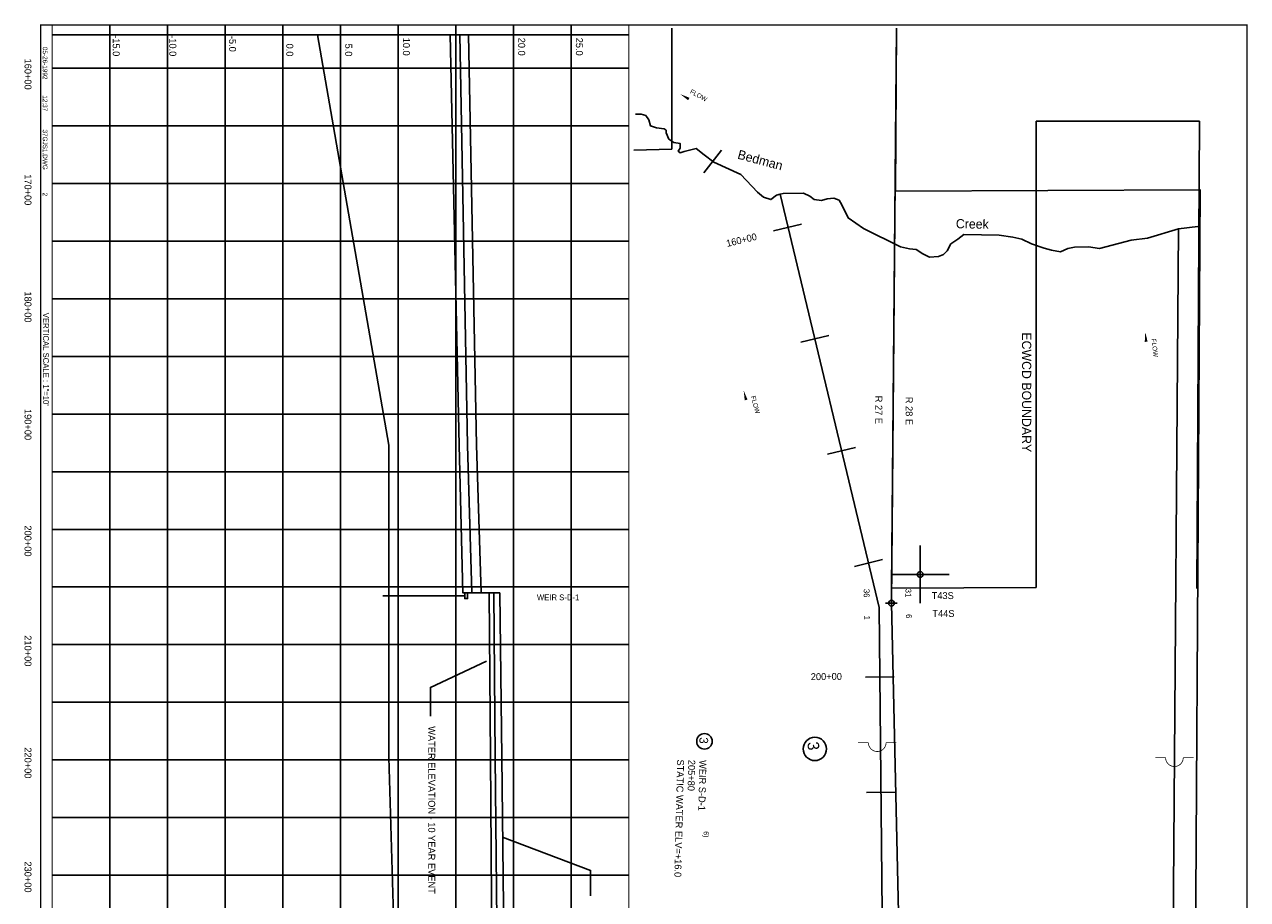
# Model space of a CAD drawing. Extents: x 307133 to 317886, y 845045 to 861055.
# Tile 2 of 2: x 307280 to 317886, y 853463 to 861055. Entities that reach past the tile are written whole.
import ezdxf
from ezdxf.enums import TextEntityAlignment as Align

# ---------------------------------------------------------------- set-up
doc = ezdxf.new("R2010")
doc.units = 0
doc.header["$LTSCALE"] = 800
doc.header["$PDMODE"] = 34
doc.header["$PDSIZE"] = 50
for name, pattern in [('DASHED', [0]), ('PHANTOM', [0]), ('STREAM', [0])]:
    doc.linetypes.add(name, pattern=pattern)
doc.layers.get('0').update_dxf_attribs({"linetype": 'CONTINUOUS'})
for name, color, linetype in [('100YRWSEL', 15, 'CONTINUOUS'), ('10YRWSEL', 15, 'CONTINUOUS'), ('25YRWSEL', 15, 'CONTINUOUS'), ('BORDER', 1, 'CONTINUOUS'), ('COUNTY', 11, 'PHANTOM'), ('ECWCD', 10, 'CONTINUOUS'), ('EXISTING', 7, 'CONTINUOUS'), ('GRID', 2, 'CONTINUOUS'), ('SEC', 2, 'CONTINUOUS'), ('STATIONS', 7, 'CONTINUOUS'), ('STRUCTTEXT', 7, 'CONTINUOUS'), ('STRUCTURES', 1, 'CONTINUOUS'), ('TEXT', 7, 'CONTINUOUS'), ('TRUNKS', 5, 'STREAM'), ('WATER', 4, 'CONTINUOUS'), ('WSHEDS', 3, 'CONTINUOUS')]:
    doc.layers.add(name, color=color, linetype=linetype)

# ---------------------------------------------------------------- blocks, each defined once
blk = doc.blocks.new('WEIR')
at = {"layer": 'STRUCTURES', "color": 0, "const_width": 30}
blk.add_lwpolyline([(13, 761), (13, 358, -1), (13, -332), (13, -734)], format="xyb", dxfattribs=at)
blk = doc.blocks.new('TICK')
at = {"color": 0}
for points in [[(500, 0), (500, 1000)], [(0, 500), (1000, 500)]]:
    blk.add_lwpolyline(points, dxfattribs=at)
blk.add_point((500, 500), dxfattribs=at)
blk = doc.blocks.new('LOGON')
at = {"color": 0}
blk.add_attdef('DATE', text='', height=1, dxfattribs=at).set_placement((-1.87, 1.76), align=Align.RIGHT)
for tag, p in [('TIME', (1.56, 1.76)), ('DRAWING', (8.97, 1.76)), ('OPERATOR', (22.66, 1.76))]:
    blk.add_attdef(tag, p, '', height=1, dxfattribs=at)
blk = doc.blocks.new('PROFWEIR')
at = {"layer": 'EXISTING', "color": 0}
blk.add_lwpolyline([(0, 25), (0, 50), (25, 50), (25, 0), (0, 0)], close=True, dxfattribs=at)
blk.add_lwpolyline([(25, 25), (735, 25)], dxfattribs=at)

msp = doc.modelspace()

# ---------------------------------------------------------------- linework, layer by layer
at = {"layer": '100YRWSEL', "color": 0}
for points in [[(311130, 860965), (311201, 857405), (311241, 856125), (311401, 856124), (311421, 854700), (311451, 851850), (311511, 846510), (311526, 845675)], [(312189, 853497), (312189, 853716), (311425, 854004)]]:
    msp.add_lwpolyline(points, dxfattribs=at)
at = {"layer": '10YRWSEL', "color": 0}
for points in [[(310971, 860965), (311051, 857405), (311081, 856125), (311311, 856124), (311321, 854699), (311341, 851849), (311381, 846509), (311391, 845675)], [(310801, 855054), (310801, 855303), (311287, 855530)]]:
    msp.add_lwpolyline(points, dxfattribs=at)
at = {"layer": '25YRWSEL', "color": 0}
msp.add_lwpolyline([(311056, 860965), (311121, 857405), (311161, 856125), (311351, 856124), (311361, 854699), (311391, 851849), (311431, 846500), (311446, 845675)], dxfattribs=at)
at = {"layer": 'BORDER', "color": 0, "const_width": 10}
msp.add_lwpolyline([(307421, 861050), (307421, 845050), (317881, 845050), (317881, 861050)], close=True, dxfattribs=at)
for points in [[(307521, 861050), (307521, 845050)], [(312521, 861050), (312521, 845050)]]:
    msp.add_lwpolyline(points, dxfattribs=at)
at = {"layer": 'COUNTY', "color": 0}
msp.add_lwpolyline([(314841, 861022), (314798, 856034), (314920, 850662), (314917, 845122)], dxfattribs=at)
at = {"layer": 'ECWCD', "color": 0}
for p, q in [((312893, 859973), (312893, 861022)), ((314841, 861022), (314800, 856165)), ((316054, 856170), (316054, 860217)), ((316054, 860217), (317469, 860217)), ((317469, 860217), (317447, 856162)), ((312564, 859963), (312893, 859973)), ((314800, 856165), (316054, 856170))]:
    msp.add_line(p, q, dxfattribs=at)
at = {"layer": 'EXISTING', "color": 0, "linetype": 'DASHED'}
msp.add_lwpolyline([(309821, 860965), (310441, 857405), (310441, 856125), (310441, 854700), (310525, 851846), (310621, 846510), (310713, 845675)], dxfattribs=at)
at = {"layer": 'GRID', "color": 0}
for points in [[(307521, 860965), (312521, 860965)], [(308021, 861050), (308021, 845050)], [(308521, 861050), (308521, 845050)], [(309021, 861050), (309021, 845050)], [(309521, 861050), (309521, 845050)], [(310021, 861050), (310021, 845050)], [(310521, 861050), (310521, 845050)], [(311021, 861050), (311021, 845050)], [(311521, 861050), (311521, 845050)], [(312021, 861050), (312021, 845050)], [(307521, 860675), (312521, 860675)], [(307521, 860175), (312521, 860175)], [(307521, 859675), (312521, 859675)], [(307521, 859175), (312521, 859175)], [(307521, 858675), (312521, 858675)], [(307521, 858175), (312521, 858175)], [(307521, 857675), (312521, 857675)], [(307521, 857175), (312521, 857175)], [(307521, 856675), (312521, 856675)], [(307521, 856175), (312521, 856175)], [(307521, 855675), (312521, 855675)], [(307521, 855175), (312521, 855175)], [(307521, 854675), (312521, 854675)], [(307521, 854175), (312521, 854175)], [(307521, 853675), (312521, 853675)]]:
    msp.add_lwpolyline(points, dxfattribs=at)
at = {"layer": 'SEC', "color": 0}
msp.add_point((314798, 856034), dxfattribs=at)
at = {"layer": 'STATIONS', "color": 0}
for p, q in [((313324, 859965), (313172, 859767)), ((314019, 859323), (313776, 859265)), ((314255, 858357), (314012, 858299)), ((314487, 857384), (314244, 857326)), ((314720, 856412), (314477, 856353)), ((314822, 855395), (314572, 855392)), ((314832, 854395), (314582, 854392))]:
    msp.add_line(p, q, dxfattribs=at)
at = {"layer": 'STRUCTTEXT', "color": 0}
for centre, radius in [((313177, 854836), 67.5), ((314134, 854770), 101)]:
    msp.add_circle(centre, radius, dxfattribs=at)
at = {"layer": 'TRUNKS', "color": 0}
for points in [[(312968, 860450, 0, 25, 0), (313041, 860408, 0, 0, -0.087559), (313079, 860376, 0, 0, 0.245722), (313120, 860359, 0, 0, -0.309425), (313180, 860326, 0, 0, 0), (313208, 860309, 0, 0, 0)], [(316999, 858386, 0, 25, 0), (317007, 858302, 0, 0, -0.087559), (317003, 858252, 0, 0, 0.245722), (317013, 858209, 0, 0, -0.309425), (317021, 858141, 0, 0, 0), (317023, 858108, 0, 0, 0)], [(313517, 857879, 0, 25, 0), (313538, 857797, 0, 0, -0.087559), (313542, 857747, 0, 0, 0.245722), (313558, 857706, 0, 0, -0.309425), (313576, 857640, 0, 0, 0), (313583, 857607, 0, 0, 0)]]:
    msp.add_lwpolyline(points, format="xyseb", dxfattribs=at)
for points in [[(312579, 860277), (312629, 860278), (312667, 860265), (312693, 860228), (312708, 860175), (312760, 860157), (312828, 860150), (312844, 860137), (312844, 860115), (312867, 860061), (312911, 860030), (312966, 860023), (312966, 859981), (312950, 859955), (312966, 859942), (313001, 859953), (313106, 859979), (313174, 859924), (313257, 859860), (313493, 859754), (313637, 859600), (313689, 859558), (313753, 859536), (313801, 859575), (313833, 859583), (314691, 855997), (314798, 845122)], [(313833, 859583), (313858, 859588), (314035, 859592), (314090, 859565), (314127, 859537), (314193, 859528), (314241, 859543), (314300, 859547), (314344, 859530), (314368, 859490), (314424, 859376), (314555, 859286), (314877, 859125), (314956, 859109), (315012, 859102), (315071, 859065), (315128, 859036), (315205, 859042), (315249, 859058), (315282, 859090), (315313, 859151), (315374, 859191), (315427, 859234), (315733, 859227), (315852, 859209), (315930, 859193), (316014, 859153), (316123, 859113), (316186, 859096), (316265, 859082), (316327, 859111), (316386, 859123), (316508, 859125), (316603, 859112), (316877, 859185), (317019, 859200), (317287, 859281)], [(317287, 859281), (317179, 845172)], [(317287, 859281), (317454, 859301)]]:
    msp.add_lwpolyline(points, dxfattribs=at)
at = {"layer": 'WSHEDS', "color": 0}
msp.add_lwpolyline([(317444, 845122), (317428, 846491), (317420, 850662), (317476, 859619), (314832, 859609), (314842, 861022)], dxfattribs=at)

# ---------------------------------------------------------------- block references
at = {"color": 0, "xscale": 0.5, "yscale": 0.5, "zscale": 0.5}
msp.add_blockref('TICK', (314798, 856034), dxfattribs=at)
at = {"layer": 'STRUCTURES', "color": 0, "xscale": 0.221711, "yscale": 0.221711, "zscale": 0.221711, "rotation": 270}
for p in [(314672, 854827), (317249, 854697)]:
    msp.add_blockref('WEIR', p, dxfattribs=at)
at = {"layer": 'TEXT', "color": 0, "xscale": 40, "yscale": 40, "zscale": 40, "rotation": 270}
msp.add_blockref('LOGON', (307369, 860503), dxfattribs=at).add_auto_attribs({'DATE': '05-26-1992', 'TIME': '12:37', 'OPERATOR': '2', 'DRAWING': '37GJS1.DWG'})
at = {"layer": 'TEXT', "color": 0, "rotation": 180}
msp.add_blockref('PROFWEIR', (311123, 856124), dxfattribs=at)

# ---------------------------------------------------------------- texts
at = {"layer": '10YRWSEL', "color": 0}
msp.add_text('WATER ELEVATION - 10 YEAR EVENT', height=60, rotation=270, dxfattribs=at).set_placement((310782, 854967))
at = {"layer": 'ECWCD', "color": 0}
msp.add_text('ECWCD BOUNDARY', height=80, rotation=270, dxfattribs=at).set_placement((315930, 858384))
at = {"layer": 'STATIONS', "color": 0}
for s, rotation, p in [('160+00', 13.4505, (313505, 859156)), ('200+00', 0.5673, (314234, 855368))]:
    msp.add_text(s, height=60, rotation=rotation, dxfattribs=at).set_placement(p, align=Align.CENTER)
at = {"layer": 'STRUCTTEXT', "color": 0}
for s, height, rotation, p in [('3', 75, 268.6318, (313134, 854872)), ('3', 100, 276.5317, (314068, 854827)), ('STATIC WATER ELV=+16.0', 60, 268.6318, (312940, 854679)), ('205+80', 60, 268.6318, (313037, 854676)), ('WEIR S-D-1', 60, 268.6318, (313134, 854674)), ('6)', 45, 268.6318, (313170, 854057))]:
    msp.add_text(s, height=height, rotation=rotation, dxfattribs=at).set_placement(p)
at = {"layer": 'TEXT', "color": 0}
for s, p in [('-15.0', (308046, 860870)), ('-10.0', (308537, 860870)), ('160+00', (307281, 860624)), ('170+00', (307281, 859621)), ('180+00', (307281, 858604)), ('190+00', (307281, 857584)), ('200+00', (307281, 856574)), ('210+00', (307281, 855621)), ('220+00', (307281, 854649)), ('230+00', (307281, 853659))]:
    msp.add_text(s, height=60, rotation=270, dxfattribs=at).set_placement(p, align=Align.CENTER)
for s, height, rotation, p in [('-5.0', 60, 270, (309055, 860956)), ('0.0', 60, 270, (309551, 860889)), ('5.0', 60, 270, (310062, 860889)), ('10.0', 60, 270, (310562, 860940)), ('20.0', 60, 270, (311562, 860940)), ('25.0', 60, 270, (312062, 860940)), ('VERTICAL SCALE : 1"=10\'', 50, 270, (307442, 858554)), ('R 27 E', 60, 270, (314659, 857834)), ('R 28 E', 60, 270, (314922, 857825)), ('36', 50, 269.99, (314558, 856158)), ('31', 50, 270, (314920, 856160)), ('1', 50, 270, (314562, 855927)), ('6', 50, 270, (314924, 855940))]:
    msp.add_text(s, height=height, rotation=rotation, dxfattribs=at).set_placement(p)
for s, height, p in [('WEIR S-D-1', 50, (311724, 856060)), ('T43S', 60, (315147, 856070)), ('T44S', 60, (315153, 855915))]:
    msp.add_text(s, height=height, dxfattribs=at).set_placement(p)
at = {"layer": 'TRUNKS', "color": 0}
for rotation, p in [(331.3625, (313117, 860422)), (276.6687, (317062, 858247)), (285.3555, (313600, 857751))]:
    msp.add_text('FLOW', height=40, rotation=rotation, dxfattribs=at).set_placement(p, align=Align.CENTER)
at = {"layer": 'WATER', "color": 0}
for s, rotation, p in [('Bedman', 345, (313458, 859892)), ('Creek', 359, (315356, 859287))]:
    msp.add_text(s, height=80, rotation=rotation, dxfattribs=at).set_placement(p)

doc.saveas('drawing.dxf')
